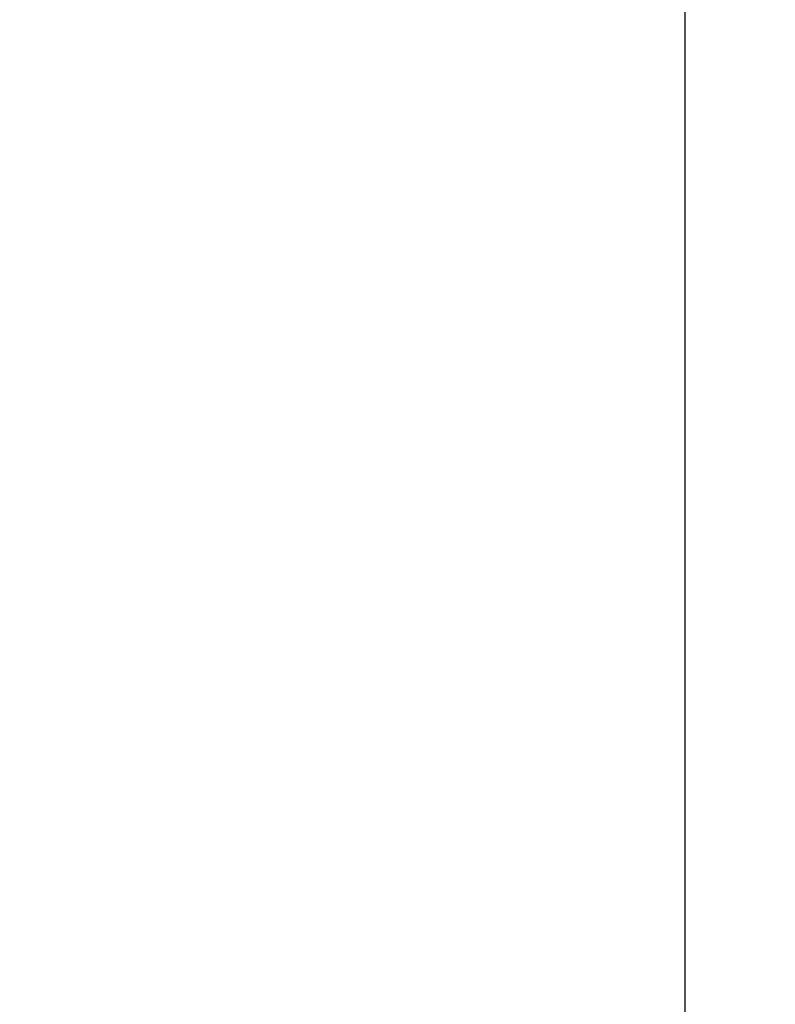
# Model space of a CAD drawing. Header units: millimetres. Extents: x 0 to 420, y 0 to 297.
# Tile 84 of 88: x 340 to 357, y 173 to 194. Entities that reach past the tile are written whole.
import ezdxf

# ---------------------------------------------------------------- set-up
doc = ezdxf.new("R2010")
doc.units = ezdxf.units.MM
doc.layers.add('QUOTE', color=174, linetype='Continuous')
doc.styles.add('SLDTEXTSTYLE3', font='TXT', dxfattribs={"width": 0.75})
doc.dimstyles.new('SLDDIMSTYLE0', dxfattribs={"dimtxt": 3, "dimasz": 3, "dimexe": 0, "dimexo": 0.0625, "dimgap": 0.75, "dimtad": 1, "dimlfac": 8.795212, "dimrnd": 1e-09, "dimzin": 12, "dimdsep": 46, "dimtxsty": 'SLDTEXTSTYLE3', "dimsah": 1, "dimcen": 0.09, "dimadec": 0, "dimazin": 3, "dimtfac": 1, "dimtdec": 3, "dimtofl": 0, "dimtmove": 0, "dimatfit": 3, "dimfxl": 0, "dimfrac": 2, "dimtolj": 1, "dimtzin": 12, "dimarcsym": 0})

# ---------------------------------------------------------------- blocks, each defined once
blk = doc.blocks.new('_D_2')
at = {"layer": 'QUOTE'}
for p, q in [((329.508, 267.652), (356.979, 267.652)), ((354.979, 159.172), (354.979, 267.652)), ((343.216, 159.172), (356.979, 159.172))]:
    blk.add_line(p, q, dxfattribs=at)
for points in [[(354.979, 267.652), (354.479, 264.652), (355.479, 264.652)], [(354.979, 159.172), (355.479, 162.172), (354.479, 162.172)]]:
    blk.add_solid(points, dxfattribs=at)
at = {"layer": 'QUOTE', "insert": (351.112, 208.425), "char_height": 3, "attachment_point": 1, "rotation": 90, "style": 'SLDTEXTSTYLE3'}
blk.add_mtext('954,1', dxfattribs=at)

msp = doc.modelspace()

# ---------------------------------------------------------------- dimensions: what is measured, and where the dimension line sits
at = {"layer": 'QUOTE'}
dim = msp.add_linear_dim(base=(354.979, 267.6518), p1=(341.2158, 159.1724), p2=(327.5081, 267.6518), angle=90, dimstyle='SLDDIMSTYLE0', dxfattribs=at)
dim.commit()
dim.dimension.update_dxf_attribs({"geometry": '_D_2', "text_midpoint": (354.979, 213.4121), "dimtype": 160})

doc.saveas('drawing.dxf')
